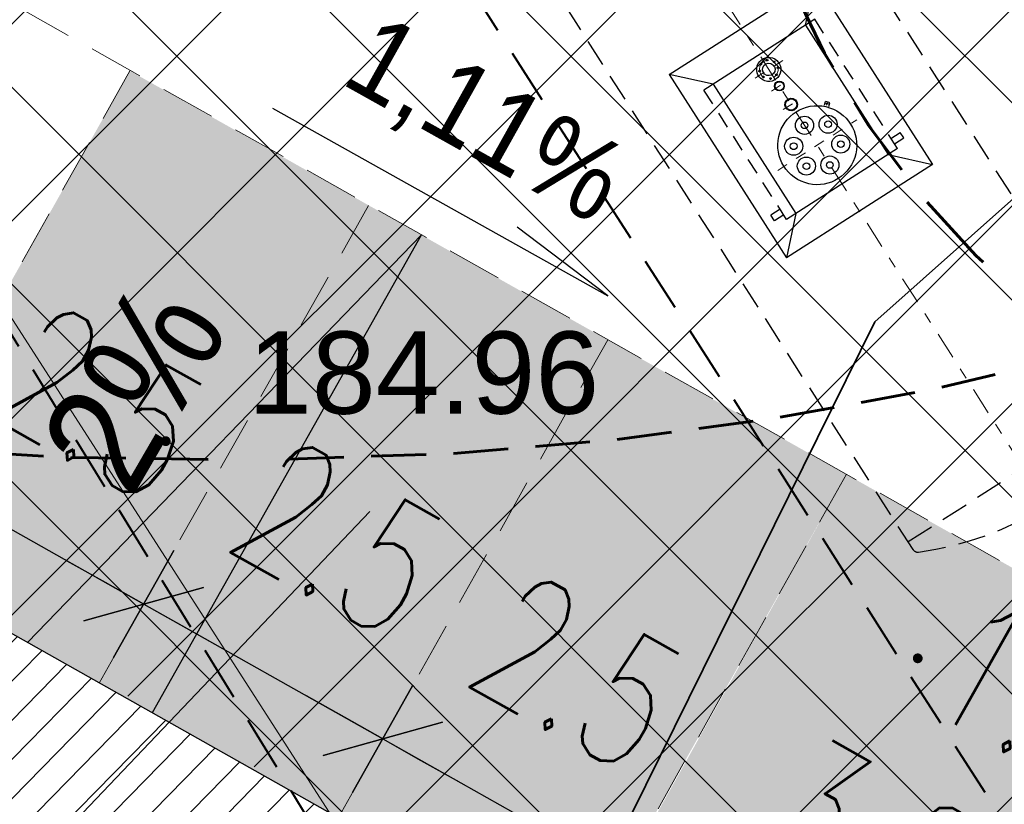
# Model space of a CAD drawing. Extents: x 8014 to 6635291, y -5609 to 5765892.
# Tile 38 of 158: x 6601155.09 to 6601164.07, y 5731774.55 to 5731781.7. Entities that reach past the tile are written whole.
import ezdxf
from ezdxf import colors
from ezdxf.entities.mleader import LeaderData, LeaderLine
from ezdxf.enums import TextEntityAlignment as Align
from ezdxf.math import Vec2, Vec3

# ---------------------------------------------------------------- set-up
doc = ezdxf.new("R2010")
doc.units = 0
doc.header["$PDSIZE"] = 0.75
for name, pattern in [('( Dashed )', [0.75, 0.5, -0.25]), ('DASHED', [0.75, 0.5, -0.25]), ('HIDDEN', [0.375, 0.25, -0.125]), ('OSIE', [1.04, 0.5, -0.25, 0.04, -0.25])]:
    doc.linetypes.add(name, pattern=pattern)
doc.layers.get('0').update_dxf_attribs({"linetype": 'CONTINUOUS'})
doc.layers.get('Defpoints').update_dxf_attribs({"linetype": 'CONTINUOUS'})
for name, color, linetype, lineweight in [('!m_spadki', 7, 'CONTINUOUS', 30), ('a_krawężnik', 7, 'CONTINUOUS', 30), ('a_parkingi', 7, 'CONTINUOUS', 5), ('D_WYMIARY', 7, 'CONTINUOUS', 15), ('GSPWPS', 7, 'CONTINUOUS', 13), ('GSPWPS_O', 7, 'CONTINUOUS', 13), ('OPIS', 7, 'CONTINUOUS', 0), ('T_OBRYS', 160, 'CONTINUOUS', 40), ('T_odn', 7, 'CONTINUOUS', 35), ('T_Osie', 7, 'OSIE', 9), ('T_str.ochr.8m', 40, 'HIDDEN', 60)]:
    doc.layers.add(name, color=color, linetype=linetype, lineweight=lineweight)
for name, color, linetype in [('300_ZBIORNIKI', 8, 'CONTINUOUS'), ('A-SZRAF- DROGI', 130, 'CONTINUOUS'), ('a_chodnik', 31, 'CONTINUOUS'), ('a_zieleń', 80, 'CONTINUOUS'), ('STREFY', 7, 'CONTINUOUS'), ('Wymiarowanie', 7, 'CONTINUOUS'), ('Zbiorniki', 8, 'CONTINUOUS')]:
    doc.layers.add(name, color=color, linetype=linetype)
doc.layers.add('AP_HATCH_DROGI', color=7, linetype='CONTINUOUS', lineweight=15, true_color=0x949494)
doc.layers.add('GULKPR', color=7, linetype='CONTINUOUS', lineweight=18, true_color=0x803300)
doc.styles.add('Arial', font='arial.ttf')
doc.styles.add('ROMANS', font='romans.shx', dxfattribs={"width": 0.7})
doc.dimstyles.new('DIM500', dxfattribs={"dimscale": 40, "dimtxt": 0.03, "dimasz": 0.01, "dimexe": 0, "dimexo": 0, "dimgap": 0.02, "dimtad": 1, "dimzin": 9, "dimdsep": 46, "dimtxsty": 'ROMANS', "dimblk": 'TICK1', "dimcen": 0, "dimse1": 1, "dimse2": 1, "dimclrd": 256, "dimclre": 7, "dimclrt": 6, "dimazin": 0, "dimtfac": 1, "dimtdec": 4, "dimtix": 1, "dimtmove": 2, "dimatfit": 3, "dimldrblk": 'TICK1', "dimfxl": 1, "dimtolj": 1, "dimtzin": 9, "dimarcsym": 0})
doc.dimstyles.new('wymiary 1000', dxfattribs={"dimtxt": 1.2, "dimasz": 0.5, "dimexe": 0.2, "dimexo": 0, "dimgap": 0.3, "dimtad": 1, "dimzin": 1, "dimtxsty": 'ROMANS', "dimblk": 'OBLIQUE', "dimcen": 1.5, "dimazin": 0, "dimtfac": 1, "dimtix": 1, "dimtmove": 0, "dimatfit": 3, "dimfxl": 1.25, "dimarcsym": 0})

# ---------------------------------------------------------------- blocks, each defined once
blk = doc.blocks.new('D_GSPWPS1')
blk.add_hatch(color=0).paths.add_polyline_path([(-0.045, 0), (-0.043467, -0.011647), (-0.038971, -0.0225), (-0.03182, -0.03182), (-0.0225, -0.038971), (-0.011647, -0.043467), (0, -0.045), (0.011647, -0.043467), (0.0225, -0.038971), (0.03182, -0.03182), (0.038971, -0.0225), (0.043467, -0.011647), (0.045, 0), (0.043467, 0.011647), (0.038971, 0.0225), (0.03182, 0.03182), (0.0225, 0.038971), (0.011647, 0.043467), (0, 0.045), (-0.011647, 0.043467), (-0.0225, 0.038971), (-0.03182, 0.03182), (-0.038971, 0.0225), (-0.043467, 0.011647)])
blk = doc.blocks.new('_Oblique')
at = {"color": 0, "linetype": 'ByBlock', "lineweight": -2}
blk.add_line((-0.5, -0.5), (0.5, 0.5), dxfattribs=at)
blk = doc.blocks.new('*D73')
at = {"layer": 'D_WYMIARY', "color": 0, "linetype": 'Continuous', "lineweight": -2}
for p in [(6601150.376611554, 5731783.315366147), (6601154.15575152, 5731781.181425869)]:
    blk.add_line(p, (6601151.247381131, 5731782.823674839), dxfattribs=at)
blk.add_arc((6601150.376611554, 5731783.315366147), 0.9999999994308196, 319.0698519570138, 330.6098762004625, dxfattribs=at)
at = {"layer": 'Defpoints', "color": 0}
for p in [(6601150.376611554, 5731783.315366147), (6601151.247381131, 5731782.823674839)]:
    blk.add_point(p, dxfattribs=at)
at = {"layer": 'D_WYMIARY', "color": 0, "linetype": 'Continuous', "lineweight": -2, "xscale": 0.5, "yscale": 0.5, "zscale": 0.5, "rotation": 150.5481928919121}
blk.add_blockref('_Oblique', (6601151.247381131, 5731782.823674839), dxfattribs=at)
at = {"layer": 'D_WYMIARY', "color": 0, "lineweight": 9, "insert": (6601153.736289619, 5731782.309664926), "char_height": 0.8, "attachment_point": 5, "rotation": 330.5481928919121, "style": 'ROMANS'}
blk.add_mtext('R1,00', dxfattribs=at)
blk = doc.blocks.new('TICK1')
at = {"color": 0}
for p, q in [((0, -1.4), (0, 1.4)), ((0, 1.110223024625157e-16), (-0.9999999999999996, 1.110223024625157e-16))]:
    blk.add_line(p, q, dxfattribs=at)
at = {"color": 2}
blk.add_line((-0.9999999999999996, -0.9999999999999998), (1, 1), dxfattribs=at)
blk = doc.blocks.new('*D211')
at = {"layer": 'Defpoints', "color": 0}
for p in [(6601154.038569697, 5731777.596466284), (6601156.215493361, 5731776.367237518), (6601156.219455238, 5731776.374271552)]:
    blk.add_point(p, dxfattribs=at)
at = {"layer": 'Wymiarowanie', "lineweight": -2}
for p, q in [((6601153.692691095, 5731777.797456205), (6601153.344171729, 5731777.993757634)), ((6601154.041210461, 5731777.601154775), (6601156.219455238, 5731776.374271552)), ((6601156.567974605, 5731776.177970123), (6601156.916493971, 5731775.981668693))]:
    blk.add_line(p, q, dxfattribs=at)
at = {"layer": 'Wymiarowanie', "lineweight": -2, "xscale": 0.4, "yscale": 0.4, "zscale": 0.4}
for p, rotation in [((6601154.041210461, 5731777.601154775), 330.6098761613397), ((6601156.219455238, 5731776.374271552), 150.6098761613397)]:
    blk.add_blockref('TICK1', p, dxfattribs=dict(at, rotation=rotation))
at = {"layer": 'Wymiarowanie', "color": 6, "insert": (6601155.817387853, 5731778.207530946), "char_height": 1.2, "attachment_point": 5, "rotation": 330.6098761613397, "style": 'ROMANS'}
blk.add_mtext('\\A1;2.5', dxfattribs=at)
blk = doc.blocks.new('*D212')
at = {"layer": 'Defpoints', "color": 0}
for p in [(6601156.215493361, 5731776.367237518), (6601158.398456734, 5731775.142708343), (6601158.400275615, 5731775.145937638)]:
    blk.add_point(p, dxfattribs=at)
at = {"layer": 'Wymiarowanie', "lineweight": -2}
for p, q in [((6601155.870935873, 5731776.570572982), (6601155.522416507, 5731776.766874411)), ((6601156.219455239, 5731776.374271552), (6601158.400275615, 5731775.145937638)), ((6601158.748794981, 5731774.949636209), (6601159.097314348, 5731774.753334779))]:
    blk.add_line(p, q, dxfattribs=at)
at = {"layer": 'Wymiarowanie', "lineweight": -2, "xscale": 0.4, "yscale": 0.4, "zscale": 0.4}
for p, rotation in [((6601156.219455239, 5731776.374271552), 330.6098761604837), ((6601158.400275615, 5731775.145937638), 150.6098761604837)]:
    blk.add_blockref('TICK1', p, dxfattribs=dict(at, rotation=rotation))
at = {"layer": 'Wymiarowanie', "color": 6, "insert": (6601157.99692043, 5731776.979922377), "char_height": 1.2, "attachment_point": 5, "rotation": 330.6098761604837, "style": 'ROMANS'}
blk.add_mtext('\\A1;2.5', dxfattribs=at)
blk = doc.blocks.new('*D213')
at = {"layer": 'Defpoints', "color": 0}
for p in [(6601158.398456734, 5731775.142708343), (6601160.576247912, 5731773.915017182), (6601160.578521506, 5731773.919053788)]:
    blk.add_point(p, dxfattribs=at)
at = {"layer": 'Wymiarowanie', "lineweight": -2}
for p, q in [((6601158.051756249, 5731775.342239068), (6601157.703236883, 5731775.538540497)), ((6601158.400275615, 5731775.145937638), (6601160.578521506, 5731773.919053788)), ((6601160.927040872, 5731773.722752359), (6601161.275560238, 5731773.526450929))]:
    blk.add_line(p, q, dxfattribs=at)
at = {"layer": 'Wymiarowanie', "lineweight": -2, "xscale": 0.4, "yscale": 0.4, "zscale": 0.4}
for p, rotation in [((6601158.400275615, 5731775.145937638), 330.6098761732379), ((6601160.578521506, 5731773.919053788), 150.6098761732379)]:
    blk.add_blockref('TICK1', p, dxfattribs=dict(at, rotation=rotation))
at = {"layer": 'Wymiarowanie', "color": 6, "insert": (6601160.176453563, 5731775.752313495), "char_height": 1.2, "attachment_point": 5, "rotation": 330.6098761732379, "style": 'ROMANS'}
blk.add_mtext('\\A1;2.5', dxfattribs=at)
blk = doc.blocks.new('*D214')
at = {"layer": 'Defpoints', "color": 0}
for p in [(6601160.576247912, 5731773.915017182), (6601163.824200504, 5731772.341562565), (6601163.717038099, 5731772.151303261)]:
    blk.add_point(p, dxfattribs=at)
at = {"layer": 'Wymiarowanie', "lineweight": -2}
blk.add_line((6601160.927040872, 5731773.722752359), (6601163.368518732, 5731772.34760469), dxfattribs=at)
at = {"layer": 'Wymiarowanie', "lineweight": -2, "xscale": 0.4, "yscale": 0.4, "zscale": 0.4}
for p, rotation in [((6601160.578521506, 5731773.919053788), 150.6098761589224), ((6601163.717038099, 5731772.151303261), 330.6098761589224)]:
    blk.add_blockref('TICK1', p, dxfattribs=dict(at, rotation=rotation))
at = {"layer": 'Wymiarowanie', "color": 6, "insert": (6601162.834834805, 5731774.254996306), "char_height": 1.2, "attachment_point": 5, "rotation": 330.60987615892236, "style": 'ROMANS'}
blk.add_mtext('\\A1;3.6', dxfattribs=at)
blk = doc.blocks.new('*D219')
at = {"layer": 'Defpoints', "color": 0}
for p in [(6601164.924174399, 5731774.294483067), (6601165.942234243, 5731773.655677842), (6601165.970104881, 5731773.705141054)]:
    blk.add_point(p, dxfattribs=at)
at = {"layer": 'Wymiarowanie', "lineweight": -2}
for p, q in [((6601164.54781688, 5731774.441378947), (6601164.199329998, 5731774.63773804)), ((6601164.896303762, 5731774.245019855), (6601165.942234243, 5731773.655677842)), ((6601166.290721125, 5731773.45931875), (6601166.639208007, 5731773.262959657))]:
    blk.add_line(p, q, dxfattribs=at)
at = {"layer": 'Wymiarowanie', "lineweight": -2, "xscale": 0.4, "yscale": 0.4, "zscale": 0.4}
for p, rotation in [((6601164.896303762, 5731774.245019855), 330.6003960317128), ((6601165.942234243, 5731773.655677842), 150.6003960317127)]:
    blk.add_blockref('TICK1', p, dxfattribs=dict(at, rotation=rotation))
at = {"layer": 'Wymiarowanie', "color": 6, "insert": (6601164.358003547, 5731775.549849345), "char_height": 1.2, "attachment_point": 5, "rotation": 330.6003960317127, "style": 'ROMANS'}
blk.add_mtext('\\A1;1.2', dxfattribs=at)
blk = doc.blocks.new('zzap')
at = {"layer": '300_ZBIORNIKI', "linetype": 'DASHED', "ltscale": 0.5}
for p, q in [((0.5179397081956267, 1.250365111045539, 2.814187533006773e-08), (12.68799910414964, 1.250365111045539, -1.661474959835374e-07)), ((0.6001334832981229, -1.250365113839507), (0.6001502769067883, 1.250365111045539)), ((0.5179229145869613, -1.250365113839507, 2.814187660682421e-08), (12.6879823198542, -1.250365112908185, -1.661475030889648e-07))]:
    blk.add_line(p, q, dxfattribs=at)
at = {"layer": '300_ZBIORNIKI', "linetype": 'Continuous', "extrusion": (1.169236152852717e-07, 6.444334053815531e-08, 0.9999999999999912)}
for p, q in [((5.365277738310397, 0.7901370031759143, 1.113542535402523e-07), (3.380942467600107, 0.790019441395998, 3.589838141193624e-07)), ((3.380998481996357, -0.790246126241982, 4.587697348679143e-07), (3.380942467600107, 0.790019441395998, 3.589838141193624e-07)), ((3.674979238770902, 0.4994343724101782, 3.40641708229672e-07), (3.380942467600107, 0.790019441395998, 3.589838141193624e-07)), ((5.075214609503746, 0.4995068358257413, 1.659039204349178e-07), (5.365277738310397, 0.7901370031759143, 1.113542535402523e-07)), ((5.365277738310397, 0.7901370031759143, 1.113542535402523e-07), (5.365333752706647, -0.7901285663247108, 2.111401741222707e-07)), ((5.075214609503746, 0.4995068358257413, 1.659039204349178e-07), (3.674971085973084, 0.4994424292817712, 3.406422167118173e-07)), ((5.075274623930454, -0.4995301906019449, 2.289850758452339e-07), (3.675039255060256, -0.4996257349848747, 4.037243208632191e-07)), ((5.075274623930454, -0.4995301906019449, 2.289850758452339e-07), (5.365333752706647, -0.7901285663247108, 2.111401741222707e-07)), ((5.365333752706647, -0.7901285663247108, 2.111401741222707e-07), (3.380998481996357, -0.790246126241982, 4.587697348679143e-07))]:
    blk.add_line(p, q, dxfattribs=at)
at = {"layer": '300_ZBIORNIKI', "linetype": 'DASHED', "ltscale": 0.4}
for p, q in [((3.725194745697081, 0.5999968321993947, 1.580082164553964e-07), (3.725195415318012, 0.6999968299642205, 1.580082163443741e-07)), ((3.725195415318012, 0.6999968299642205, 1.580082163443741e-07), (3.785195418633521, 0.6999964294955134, 1.580082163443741e-07)), ((3.785194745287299, 0.599996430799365, 1.580082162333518e-07), (3.785195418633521, 0.6999964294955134, 1.580082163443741e-07)), ((3.725186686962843, -0.6000031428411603, 1.580082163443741e-07), (3.725186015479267, -0.700003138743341, 1.580082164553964e-07)), ((3.785186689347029, -0.6000035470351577, 1.580082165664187e-07), (3.78518601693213, -0.7000035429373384, 1.58008216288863e-07)), ((3.725186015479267, -0.700003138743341, 1.580082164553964e-07), (3.78518601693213, -0.7000035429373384, 1.58008216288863e-07))]:
    blk.add_line(p, q, dxfattribs=at)
at = {"layer": '300_ZBIORNIKI', "linetype": 'Continuous'}
for p, q in [((3.675186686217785, -0.6000028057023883, 1.580082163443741e-07), (3.675194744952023, 0.5999971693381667, 1.580082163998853e-07)), ((5.075186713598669, -0.6000122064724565, 1.580082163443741e-07), (5.075194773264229, 0.599987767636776, 1.580082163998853e-07)), ((5.075186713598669, -0.6000122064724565, 1.580082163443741e-07), (5.075194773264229, 0.599987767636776, 1.580082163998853e-07)), ((4.387898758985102, -0.2744658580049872, 1.580082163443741e-07), (4.36557384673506, -0.2485418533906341, 1.580082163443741e-07)), ((4.357588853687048, -0.3005677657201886, 1.58008216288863e-07), (4.335263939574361, -0.2746437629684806, 1.580082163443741e-07)), ((4.364640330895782, -0.3010937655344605, 1.580082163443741e-07), (4.387372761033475, -0.2815173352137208, 1.58008216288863e-07))]:
    blk.add_line(p, q, dxfattribs=at)
at = {"layer": '300_ZBIORNIKI', "linetype": 'DASHED', "ltscale": 0.3}
for p, q in [((3.675194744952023, 0.5999971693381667, 1.580082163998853e-07), (5.075194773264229, 0.599987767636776, 1.580082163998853e-07)), ((3.675186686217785, -0.6000028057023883, 1.580082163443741e-07), (5.075186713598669, -0.6000122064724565, 1.580082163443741e-07))]:
    blk.add_line(p, q, dxfattribs=at)
at = {"layer": '300_ZBIORNIKI', "extrusion": (1.169236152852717e-07, 6.444334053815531e-08, 0.9999999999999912)}
blk.add_line((3.675039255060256, -0.4996257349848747, 4.037243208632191e-07), (3.380998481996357, -0.790246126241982, 4.587697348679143e-07), dxfattribs=at)
at = {"layer": '300_ZBIORNIKI', "linetype": 'Continuous', "extrusion": (1.169236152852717e-07, 6.444334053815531e-08, 0.9999999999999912)}
for centre, radius in [((3.987678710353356, 0.186221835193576, 0.0001535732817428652), 0.08251387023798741), ((3.987678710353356, 0.186221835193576, 0.0001535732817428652), 0.03050512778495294), ((4.202714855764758, 0.1862204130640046, 0.0001535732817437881), 0.08251387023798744), ((4.202714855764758, 0.1862204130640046, 0.0001535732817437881), 0.03050512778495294), ((3.880159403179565, -4.210519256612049e-06, 0.0001535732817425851), 0.08251387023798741), ((3.880504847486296, 0.0001162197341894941, 0.0001535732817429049), 0.03000504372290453), ((4.310231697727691, -7.057572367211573e-06, 0.0001535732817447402), 0.08251387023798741), ((4.310231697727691, -7.057572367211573e-06, 0.0001535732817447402), 0.03000504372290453), ((3.987676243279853, -0.1862316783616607, 0.0001535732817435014), 0.08251387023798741), ((3.987676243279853, -0.1862316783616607, 0.0001535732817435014), 0.03000504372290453), ((4.202712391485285, -0.186233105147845, 0.000153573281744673), 0.08251387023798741), ((4.202712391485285, -0.186233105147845, 0.000153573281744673), 0.03050512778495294)]:
    blk.add_circle(centre, radius, dxfattribs=at)
at = {"layer": '300_ZBIORNIKI', "linetype": 'Continuous'}
for radius in [0.04408513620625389, 0.0400000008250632]:
    blk.add_circle((4.735195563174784, 3.328174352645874e-05, 1.580082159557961e-07), radius, dxfattribs=at)
at = {"layer": '300_ZBIORNIKI', "linetype": 'DASHED', "ltscale": 0.5}
for centre, radius, start, end in [((3.072499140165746, -2.062227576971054e-05), 2.872357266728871, 154.8668584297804, 205.1323741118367), ((0.5176216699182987, 1.200764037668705), 0.04960210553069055, 89.63262647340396, 156.634464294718)]:
    blk.add_arc(centre, radius, start, end, dxfattribs=at)
at = {"layer": '300_ZBIORNIKI', "linetype": 'Continuous'}
for centre, major_axis, ratio, start_param, end_param in [((4.095195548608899, -5.638226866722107e-06, 1.580082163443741e-07), (0.2796926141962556, 0.2266540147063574), 0.999999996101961, 5.848639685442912, 12.1318249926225), ((4.915190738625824, -1.114606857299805e-05, 1.580082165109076e-07), (0.0854616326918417, 0.06925539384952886), 0.9999999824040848, 5.848639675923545, 12.13182498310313), ((4.535195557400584, -8.595176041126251e-06, 1.580082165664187e-07), (-0.03588688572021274, 0.04428466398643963), 0.9999999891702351, 4.277843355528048, 10.56102866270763), ((4.535195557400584, -8.595176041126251e-06, 1.580082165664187e-07), (-0.03273891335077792, 0.04040004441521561), 0.9999999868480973, 4.27784336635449, 10.56102867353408), ((4.836661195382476, 0.03251747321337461, 1.580082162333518e-07), (0.005826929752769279, 0.004721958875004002), 0.9999998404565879, 5.848639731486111, 12.1318250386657), ((4.836661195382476, 0.03251747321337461, 1.580082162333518e-07), (0.005826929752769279, 0.004721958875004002), 0.9999998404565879, 5.848639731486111, 12.1318250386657), ((4.836661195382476, 0.03251747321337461, 1.580082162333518e-07), (0.005826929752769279, 0.004721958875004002), 0.9999998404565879, 5.848639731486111, 12.1318250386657), ((4.915190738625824, -1.114606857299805e-05, 1.580082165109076e-07), (-0.03588688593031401, 0.04428466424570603), 0.99999999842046, 4.277843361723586, 10.56102866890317), ((4.882663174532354, 0.07851883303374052, 1.580082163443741e-07), (-0.004721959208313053, 0.005826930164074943), 0.9999997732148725, 4.277843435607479, 10.56102874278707), ((4.947719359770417, 0.07851839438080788, 1.580082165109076e-07), (0.005826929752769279, 0.004721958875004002), 0.9999998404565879, 5.848639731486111, 12.1318250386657), ((4.994618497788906, 0.03529041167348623, 1.580082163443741e-07), (0.005826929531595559, 0.004721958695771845), 0.9999999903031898, 5.848639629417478, 12.13182493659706), ((4.836660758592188, -0.032538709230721, 1.580082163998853e-07), (-0.0047219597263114, 0.00582693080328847), 0.9999997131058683, 4.277843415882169, 10.56102872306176), ((4.882662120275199, -0.0785406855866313, 1.580082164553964e-07), (-0.004721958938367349, 0.005826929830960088), 0.9999999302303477, 4.277843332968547, 10.56102864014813), ((4.882662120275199, -0.0785406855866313, 1.580082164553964e-07), (-0.004721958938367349, 0.005826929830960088), 0.9999999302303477, 4.277843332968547, 10.56102864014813), ((4.882662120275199, -0.0785406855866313, 1.580082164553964e-07), (-0.004721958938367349, 0.005826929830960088), 0.9999999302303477, 4.277843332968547, 10.56102864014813), ((4.882662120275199, -0.0785406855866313, 1.580082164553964e-07), (-0.004721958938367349, 0.005826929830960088), 0.9999999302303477, 4.277843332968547, 10.56102864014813), ((4.882662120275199, -0.0785406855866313, 1.580082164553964e-07), (-0.004721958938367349, 0.005826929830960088), 0.9999999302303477, 4.277843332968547, 10.56102864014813), ((4.94771830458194, -0.07854112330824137, 1.580082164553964e-07), (0.005826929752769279, 0.004721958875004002), 0.9999998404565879, 5.848639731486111, 12.1318250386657), ((4.996316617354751, -0.03121307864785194, 1.58008216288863e-07), (0.005826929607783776, 0.004721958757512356), 0.9999998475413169, 5.848639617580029, 12.13182492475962), ((4.361377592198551, -0.297305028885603, 1.580082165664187e-07), (-0.003147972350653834, 0.003884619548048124), 0.9999999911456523, 1.600707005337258, 3.171503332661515), ((4.365648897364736, -0.2804297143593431, 1.580082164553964e-07), (0.003884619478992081, 0.00314797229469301), 0.9999998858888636, 5.848639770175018, 12.13182507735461), ((4.384110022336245, -0.2777285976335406, 1.580082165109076e-07), (0.003884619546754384, 0.003147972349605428), 0.9999999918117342, 4.742299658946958, 6.313095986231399)]:
    blk.add_ellipse(centre, major_axis=major_axis, ratio=ratio, start_param=start_param, end_param=end_param, dxfattribs=at)
at = {"layer": 'T_Osie', "ltscale": 0.2}
blk.add_line((4.095198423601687, 0.4281324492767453, 1.580082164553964e-07), (4.095192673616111, -0.4281437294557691, 1.580082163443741e-07), dxfattribs=at)
at = {"layer": 'T_Osie', "ltscale": 0.11}
for p, q in [((4.915189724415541, -0.1511627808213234, 1.58008216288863e-07), (4.915191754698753, 0.1511404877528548, 1.580082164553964e-07)), ((4.535196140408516, 0.08680843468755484, 1.580082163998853e-07), (4.535194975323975, -0.08682562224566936, 1.580082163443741e-07)), ((4.735196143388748, 0.08680709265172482, 1.580082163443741e-07), (4.735194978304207, -0.08682696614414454, 1.580082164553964e-07))]:
    blk.add_line(p, q, dxfattribs=at)
at = {"layer": 'T_Osie', "ltscale": 0.5}
blk.add_line((9.313225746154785e-10, -9.313225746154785e-10), (13.25337682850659, 0, 1.65912964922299e-07), dxfattribs=at)
at = {"layer": 'T_Osie', "ltscale": 0.1}
for p, q in [((4.375437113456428, -0.2917959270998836, 0.0001531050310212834), (4.355860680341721, -0.2690634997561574, 0.0001531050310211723)), ((4.354282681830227, -0.2902179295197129, 0.0001531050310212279), (4.377015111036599, -0.2706414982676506, 0.0001531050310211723))]:
    blk.add_line(p, q, dxfattribs=at)
at = {"layer": 'T_Osie', "ltscale": 0.07}
blk.add_ellipse((4.915190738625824, -1.114606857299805e-05, 1.580082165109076e-07), major_axis=(0.06603853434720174, 0.05351553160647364), ratio=0.9999999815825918, start_param=5.84863968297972, end_param=12.13182499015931, dxfattribs=at)
blk = doc.blocks.new('_None')

msp = doc.modelspace()

# ---------------------------------------------------------------- hatches: boundary and pattern name
at = {"layer": 'A-SZRAF- DROGI', "linetype": 'ByBlock', "lineweight": 0}
h = msp.add_hatch(dxfattribs=at)
h.set_pattern_fill('ANSI37', color=253, scale=3, style=0)
h.set_pattern_definition([(45, (3365827.470421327, 2822255.75228963), (-0.2651650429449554, 0.2651650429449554), []), (135, (3365827.470421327, 2822255.75228963), (-0.2651650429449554, -0.2651650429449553), [])])
h.paths.add_polyline_path([(6601164.801, 5731825.446), (6601168.790559, 5731826.947746), (6601168.820585, 5731824.474329), (6601166.454, 5731823.503)])
edge = h.paths.add_edge_path()
edge.add_line((6601172.476, 5731825.895), (6601172.4105, 5731828.025676))
edge.add_line((6601172.4105, 5731828.025676), (6601173.992, 5731828.189))
edge.add_arc((6601186.03492027, 5732243.680015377), 415.665509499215, 268.3397586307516, 269.9116548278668)
edge.add_line((6601185.394, 5731828.015), (6601205.043, 5731828.193))
edge.add_line((6601205.043, 5731828.193), (6601225.2324, 5731828.343))
edge.add_line((6601225.2324, 5731828.343), (6601245.168, 5731828.586))
edge.add_line((6601245.168, 5731828.586), (6601245.54301782, 5731828.590239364))
edge.add_line((6601245.54301782, 5731828.590239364), (6601246.883624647, 5731826.593755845))
edge.add_line((6601246.883624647, 5731826.593755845), (6601221.789705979, 5731826.309230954))
edge.add_line((6601221.789705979, 5731826.309230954), (6601205.136, 5731826.031))
edge.add_line((6601205.136, 5731826.031), (6601185.273, 5731825.848))
edge.add_line((6601185.273, 5731825.848), (6601173.834, 5731826.053))
edge.add_line((6601173.834, 5731826.053), (6601172.476, 5731825.895))
edge = h.paths.add_edge_path()
edge.add_line((6601111.994, 5731733.86), (6601109.203, 5731750.836))
edge.add_line((6601109.203, 5731750.836), (6601106.88, 5731760.994))
edge.add_line((6601106.88, 5731760.994), (6601102.557, 5731779.174))
edge.add_line((6601102.557, 5731779.174), (6601096.809, 5731802.335))
edge.add_line((6601096.809, 5731802.335), (6601093.3935, 5731815.0755))
edge.add_arc((6601112.890643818, 5731821.406846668), 20.49937969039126, 186.6456011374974, 197.9902726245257, ccw=False)
edge.add_arc((6601104.100382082, 5731821.197027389), 11.77172068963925, 157.093056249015, 190.5856574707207, ccw=False)
edge.add_line((6601093.257, 5731825.779000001), (6601095.519, 5731824.743))
edge.add_line((6601095.519, 5731824.743), (6601101.325, 5731802.801))
edge.add_line((6601101.325, 5731802.801), (6601106.886, 5731780.522))
edge.add_line((6601106.886, 5731780.522), (6601111.376, 5731762.136))
edge.add_line((6601111.376, 5731762.136), (6601116.585, 5731733.745))
edge.add_line((6601116.585, 5731733.745), (6601117.929, 5731724.497))
edge.add_line((6601117.929, 5731724.497), (6601120.174581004, 5731712.998631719))
edge.add_line((6601120.174581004, 5731712.998631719), (6601122.073782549, 5731714.127215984))
edge.add_line((6601122.073782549, 5731714.127215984), (6601119.954, 5731724.963))
edge.add_line((6601119.954, 5731724.963), (6601118.634, 5731734.045))
edge.add_line((6601118.634, 5731734.045), (6601113.329, 5731762.836))
edge.add_line((6601113.329, 5731762.836), (6601108.915, 5731781.012))
edge.add_line((6601108.915, 5731781.012), (6601103.286, 5731803.464))
edge.add_line((6601103.286, 5731803.464), (6601098.333, 5731822.44))
edge.add_line((6601098.333, 5731822.44), (6601100.26, 5731826.8))
edge.add_line((6601100.26, 5731826.8), (6601104.18, 5731826.61))
edge.add_line((6601104.18, 5731826.61), (6601124.59, 5731825.705))
edge.add_arc((6601125.610328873, 5731847.683485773), 22.00215689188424, 254.8648362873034, 267.34201003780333, ccw=False)
edge.add_line((6601119.865631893, 5731826.444527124), (6601114.201632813, 5731827.976553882))
edge.add_arc((6601110.333611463, 5731814.50400797), 14.01681427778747, 73.98101766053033, 84.72925958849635)
edge.add_line((6601111.621225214, 5731828.46155551), (6601104.31, 5731828.801))
edge.add_line((6601104.31, 5731828.801), (6601098.736000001, 5731829.044))
edge.add_arc((6601099.467862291, 5731836.320540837), 7.313252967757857, 237.4214308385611, 264.25660123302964, ccw=False)
edge.add_line((6601095.530000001, 5731830.158), (6601092.874, 5731826.011))
edge.add_arc((6601101.918260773, 5731821.943692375), 9.916735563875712, 155.7860047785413, 175.0173574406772)
edge.add_arc((6601112.859662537, 5731821.4016454), 20.86790340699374, 176.1439813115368, 198.0522861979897)
edge.add_line((6601093.019, 5731814.935), (6601096.416, 5731802.213))
edge.add_line((6601096.416, 5731802.213), (6601102.139, 5731779.125))
edge.add_line((6601102.139, 5731779.125), (6601106.492, 5731760.912))
edge.add_line((6601106.492, 5731760.912), (6601108.825, 5731750.719))
edge.add_line((6601108.825, 5731750.719), (6601111.607, 5731733.785))
edge.add_line((6601111.607, 5731733.785), (6601115.11, 5731713.014))
edge.add_line((6601115.11, 5731713.014), (6601115.782940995, 5731710.388937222))
edge.add_line((6601115.782940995, 5731710.388937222), (6601116.122591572, 5731710.590771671))
edge.add_line((6601116.122591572, 5731710.590771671), (6601115.488, 5731713.094))
edge.add_line((6601115.488, 5731713.094), (6601113.741, 5731723.477))
edge.add_line((6601113.741, 5731723.477), (6601111.994, 5731733.86))
at = {"layer": 'a_chodnik', "lineweight": 13, "transparency": 33554687}
h = msp.add_hatch(dxfattribs=at)
h.set_pattern_fill('ANSI37-METRIC', color=256, scale=0.2000000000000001, angle=279.6960517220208)
h.set_pattern_definition([(324.6960517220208, (-0.005518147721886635, -0.001264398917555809), (0.3669753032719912, 0.5182220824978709), []), (54.6960517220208, (-0.005518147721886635, -0.001264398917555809), (-0.5182220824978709, 0.3669753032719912), [])])
h.paths.add_polyline_path([(6601165.257610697, 5731772.44917604), (6601167.790112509, 5731776.941865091), (6601166.473249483, 5731776.929671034), (6601165.271048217, 5731774.918617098), (6601165.270942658, 5731774.918676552), (6601164.525564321, 5731773.595313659)])
h.paths.add_polyline_path([(6601165.653716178, 5731774.008549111), (6601165.261731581, 5731774.229523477), (6601165.752838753, 5731775.100694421), (6601166.144823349, 5731774.879720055)], flags=16)
h.paths.add_polyline_path([(6601165.011830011, 5731773.940578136), (6601165.534499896, 5731773.645932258), (6601165.205478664, 5731773.062284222), (6601164.682808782, 5731773.3569301)], flags=16)
h.paths.add_polyline_path([(6601165.257610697, 5731772.44917604), (6601164.525564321, 5731773.595313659), (6601163.306929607, 5731771.431719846), (6601163.570811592, 5731771.28388085), (6601164.945880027, 5731771.895934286)])
h.paths.add_polyline_path([(6601150.862852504, 5731784.184833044), (6601149.890285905, 5731782.462271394), (6601150.48875026, 5731781.485310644), (6601151.242391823, 5731782.823348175, 0.4138754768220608)])
h.paths.add_polyline_path([(6601150.48875026, 5731781.485310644), (6601149.890285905, 5731782.462271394), (6601149.597615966, 5731781.943908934), (6601150.196447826, 5731780.966348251)])
h.paths.add_polyline_path([(6601150.196447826, 5731780.966348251), (6601149.597615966, 5731781.943908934), (6601149.304946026, 5731781.425546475), (6601149.904145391, 5731780.44738586)])
h.paths.add_polyline_path([(6601149.304946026, 5731781.425546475), (6601148.403820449, 5731779.829517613), (6601149.274457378, 5731779.337951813), (6601149.273273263, 5731779.333253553, 0.000268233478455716), (6601149.304466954, 5731779.325409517), (6601149.279975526, 5731779.339216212), (6601149.904145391, 5731780.44738586)])
at = {"layer": 'a_parkingi', "lineweight": -2}
for color, points in [(191, [(6601156.093703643, 5731781.236040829), (6601162.629471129, 5731777.557212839), (6601160.167541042, 5731773.190015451), (6601153.636785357, 5731776.883126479)]), (231, [(6601162.629471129, 5731777.55721284), (6601165.767135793, 5731775.7910973), (6601163.310577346, 5731771.429663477), (6601160.187923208, 5731773.190015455)])]:
    msp.add_hatch(color=color, dxfattribs=at).paths.add_polyline_path(points)
at = {"layer": 'a_zieleń', "transparency": 33554687}
h = msp.add_hatch(dxfattribs=at)
h.set_pattern_fill('ANSI31', color=256, scale=2, angle=0.5415578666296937)
h.set_pattern_definition([(45.5415578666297, (6600987.53512271, 5732094.771343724), (-0.1784396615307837, 0.1750979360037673), [])])
edge = h.paths.add_edge_path()
edge.add_line((6601184.522925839, 5731785.715408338), (6601184.766921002, 5731785.473322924))
edge.add_line((6601184.766921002, 5731785.473322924), (6601208.79, 5731802.27))
edge.add_line((6601208.79, 5731802.27), (6601211.05, 5731814.48))
edge.add_line((6601211.05, 5731814.48), (6601142.150843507, 5731813.822858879))
edge.add_arc((6601143.69840858, 5731819.101553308), 5.500870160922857, 253.6603434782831, 270.5475106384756)
edge.add_line((6601143.750973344, 5731813.6009343), (6601191.033618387, 5731814.053326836))
edge.add_arc((6601191.121506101, 5731812.113382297), 1.941934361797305, 359.83740764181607, 92.59396805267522, ccw=False)
edge.add_line((6601193.063432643, 5731812.107871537), (6601193.07399525, 5731811.003901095))
edge.add_line((6601193.07399525, 5731811.003901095), (6601197.383252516, 5731811.044963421))
edge.add_line((6601197.383252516, 5731811.044963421), (6601197.425292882, 5731806.620725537))
edge.add_line((6601197.425292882, 5731806.620725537), (6601199.73158594, 5731806.642472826))
edge.add_line((6601199.73158594, 5731806.642472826), (6601199.802988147, 5731799.171269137))
edge.add_line((6601199.802988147, 5731799.171269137), (6601197.516155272, 5731797.164784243))
edge.add_line((6601197.516155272, 5731797.164784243), (6601194.215775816, 5731797.133052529))
edge.add_line((6601194.215775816, 5731797.133052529), (6601194.250820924, 5731793.47024802))
edge.add_arc((6601191.537576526, 5731793.658273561), 2.719751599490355, 281.08944697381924, 356.0357887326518, ccw=False)
edge.add_line((6601192.060696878, 5731790.989304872), (6601185.152182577, 5731786.155675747))
edge.add_arc((71774552.68679601, -87417922.68084788), 113685689.9179969, 124.9790439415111, 124.9790443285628)
h.paths.add_polyline_path([(6601204.905956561, 5731809.178180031), (6601202.576515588, 5731808.578882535), (6601203.741236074, 5731808.878531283)], flags=16)
h = msp.add_hatch(dxfattribs=at)
h.set_pattern_fill('ANSI31', color=256, scale=2, angle=0.5415578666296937)
h.set_pattern_definition([(45.54817982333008, (6607983.673137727, 5729436.441197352), (-0.1784598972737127, 0.175077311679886), [])])
edge = h.paths.add_edge_path()
edge.add_line((6601132.28887818, 5731807.911557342), (6601127.080955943, 5731807.902463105))
edge.add_line((6601127.080955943, 5731807.902463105), (6601127.042433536, 5731806.545763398))
edge.add_line((6601127.042433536, 5731806.545763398), (6601125.024000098, 5731806.574521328))
edge.add_line((6601125.024000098, 5731806.574521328), (6601123.865375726, 5731808.178802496))
edge.add_line((6601123.865375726, 5731808.178802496), (6601123.892619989, 5731810.090996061))
edge.add_line((6601123.892619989, 5731810.090996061), (6601127.092295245, 5731810.045408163))
edge.add_line((6601127.092295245, 5731810.045408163), (6601127.07886047, 5731809.102461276))
edge.add_line((6601127.07886047, 5731809.102461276), (6601132.973334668, 5731809.112754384))
edge.add_arc((6601141.258670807, 5731812.627467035), 8.999999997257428, 180.5464351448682, 202.9870849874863, ccw=False)
edge.add_line((6601132.259080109, 5731812.541634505), (6601132.247761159, 5731813.728432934))
edge.add_line((6601132.247761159, 5731813.728432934), (6601119.83, 5731813.61))
edge.add_line((6601119.83, 5731813.61), (6601154.4, 5731764.22))
edge.add_line((6601154.4, 5731764.22), (6601170.421137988, 5731775.462184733))
edge.add_line((6601170.421137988, 5731775.462184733), (6601167.795630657, 5731776.94312949))
edge.add_line((6601167.795630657, 5731776.94312949), (6601164.951398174, 5731771.897198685))
edge.add_line((6601164.951398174, 5731771.897198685), (6601163.57632974, 5731771.285145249))
edge.add_line((6601163.57632974, 5731771.285145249), (6601148.409338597, 5731779.830782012))
edge.add_line((6601148.409338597, 5731779.830782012), (6601150.867544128, 5731784.186563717))
edge.add_arc((6601153.830783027, 5731789.327859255), 5.934113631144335, 214.9282003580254, 240.0425568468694, ccw=False)
edge.add_line((6601148.96558026, 5731785.930285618), (6601146.46801821, 5731789.497160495))
edge.add_line((6601146.46801821, 5731789.497160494), (6601142.298628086, 5731786.729162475))
edge.add_line((6601142.298628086, 5731786.729162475), (6601135.134562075, 5731796.97315696))
edge.add_line((6601135.134562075, 5731796.97315696), (6601132.678694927, 5731795.250945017))
edge.add_line((6601132.678694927, 5731795.250945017), (6601128.604672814, 5731801.064981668))
edge.add_line((6601128.604672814, 5731801.064981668), (6601130.241763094, 5731802.2116806))
edge.add_line((6601130.241763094, 5731802.2116806), (6601128.230332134, 5731805.075452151))
edge.add_line((6601128.230332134, 5731805.075452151), (6601132.288878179, 5731807.911557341))
h.paths.add_polyline_path([(6601124.087608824, 5731807.273295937), (6601122.407785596, 5731810.036661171), (6601124.012220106, 5731807.36403475), (6601124.444687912, 5731807.376661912)])
at = {"layer": 'AP_HATCH_DROGI', "transparency": 33554687}
h = msp.add_hatch(dxfattribs=at)
h.set_pattern_fill('ANSI37', color=8, scale=0.4, style=0)
h.set_pattern_definition([(45, (-235.1363771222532, -0.007408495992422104), (-0.8980256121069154, 0.8980256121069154), []), (135, (-235.1363771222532, -0.007408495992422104), (-0.8980256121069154, -0.8980256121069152), [])])
h.paths.add_polyline_path([(6601193.249542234, 5731793.599106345), (6601193.023173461, 5731793.157140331), (6601192.537164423, 5731792.545996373), (6601191.365211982, 5731791.715704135), (6601183.212684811, 5731786.011685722), (6601182.497746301, 5731785.59703122), (6601181.617589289, 5731785.472365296), (6601180.787473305, 5731785.553877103), (6601179.223053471, 5731786.31994221), (6601177.752199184, 5731787.151714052), (6601177.339079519, 5731787.292707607), (6601176.353805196, 5731787.380852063), (6601169.258341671, 5731787.337031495), (6601168.753547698, 5731787.164823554), (6601168.391850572, 5731786.815376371), (6601168.269527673, 5731786.161551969), (6601168.290580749, 5731783.987948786), (6601168.488974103, 5731783.423273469), (6601168.945697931, 5731783.165323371), (6601175.69063093, 5731779.256652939), (6601170.30296666, 5731775.521471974), (6601167.794910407, 5731776.936167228), (6601167.128955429, 5731777.163692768), (6601166.526245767, 5731776.961653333), (6601165.767206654, 5731775.783688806), (6601163.33174438, 5731771.472463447), (6601149.285564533, 5731779.333072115), (6601151.242391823, 5731782.823348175, 0.4126509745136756), (6601150.866490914, 5731784.182768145, -0.1085287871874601), (6601148.96558026, 5731785.930285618), (6601146.409825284, 5731789.580268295, 0.3525795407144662), (6601145.069900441, 5731789.886280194), (6601141.732827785, 5731787.547236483), (6601129.630619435, 5731804.831204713), (6601132.978262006, 5731807.182528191, 0.4134176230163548), (6601133.224768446, 5731808.57313886, -0.1152150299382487), (6601132.259080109, 5731812.541634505), (6601132.249191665, 5731813.578443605), (6601191.12157696, 5731814.047908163), (6601191.993802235, 5731813.804172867), (6601192.465289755, 5731813.507952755), (6601192.845826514, 5731812.99932286), (6601193.051446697, 5731812.404393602), (6601193.047141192, 5731810.787722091), (6601189.71617973, 5731810.759041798), (6601189.71617973, 5731810.476779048), (6601189.478657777, 5731810.589941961), (6601189.137921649, 5731810.649778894), (6601188.638827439, 5731810.516336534), (6601188.455564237, 5731810.361099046), (6601188.183916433, 5731809.949719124), (6601188.300918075, 5731797.719288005), (6601188.593649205, 5731797.284428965), (6601189.24852946, 5731797.040421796), (6601189.730764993, 5731797.164266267), (6601189.9472133, 5731797.324671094), (6601190.197602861, 5731797.731115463, -0.05991203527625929), (6601190.100695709, 5731797.525527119), (6601190.166834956, 5731797.525527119), (6601193.211719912, 5731797.5521764), (6601193.249542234, 5731793.599106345)], is_closed=False)
h.paths.add_polyline_path([(6601150.891862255, 5731811.46124344), (6601160.891791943, 5731811.516907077), (6601161.10822189, 5731789.159091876), (6601151.108690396, 5731789.062293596)], flags=16)
h.paths.add_polyline_path([(6601183.692642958, 5731809.969609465), (6601184.392950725, 5731809.683450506), (6601184.692597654, 5731808.979128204), (6601184.811738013, 5731796.463292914), (6601184.682850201, 5731795.960525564), (6601184.52561327, 5731795.751385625), (6601184.137843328, 5731795.50636878), (6601183.821335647, 5731795.45177002), (6601168.207583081, 5731795.409667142), (6601167.268951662, 5731795.745236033), (6601166.254055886, 5731796.470527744), (6601165.426889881, 5731797.629044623), (6601165.163207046, 5731798.3539978), (6601165.033918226, 5731799.292866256), (6601165.009865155, 5731801.818820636), (6601164.931315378, 5731807.967476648), (6601165.324893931, 5731808.648588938), (6601165.820058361, 5731809.170203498), (6601166.435272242, 5731809.557882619), (6601167.143473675, 5731809.853225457)], flags=16)

# ---------------------------------------------------------------- linework, layer by layer
at = {"layer": '!m_spadki', "linetype": 'Continuous'}
for points in [[(6601157.394138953, 5731780.89648828), (6601160.454400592, 5731779.184997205), (6601159.624533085, 5731779.810359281)], [(6601157.394138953, 5731780.89648828), (6601160.454400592, 5731779.184997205), (6601159.624533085, 5731779.810359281)], [(6601157.394138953, 5731780.89648828), (6601160.454400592, 5731779.184997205), (6601159.624533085, 5731779.810359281)], [(6601156.29897071, 5731775.38673243), (6601158.753784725, 5731779.742635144), (6601155.161016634, 5731776.028237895)], [(6601156.29897071, 5731775.38673243), (6601158.753784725, 5731779.742635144), (6601155.161016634, 5731776.028237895)], [(6601156.29897071, 5731775.38673243), (6601158.753784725, 5731779.742635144), (6601155.161016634, 5731776.028237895)]]:
    msp.add_lwpolyline(points, dxfattribs=at)
at = {"layer": 'a_krawężnik'}
msp.add_lwpolyline([(6601150.866490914, 5731784.182768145, -0.412650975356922), (6601151.242391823, 5731782.823348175), (6601149.279975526, 5731779.339216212), (6601163.306929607, 5731771.431719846)], format="xyb", dxfattribs=at)
at = {"layer": 'a_parkingi', "linetype": 'DASHED', "elevation": 10.08, "flags": 128}
msp.add_lwpolyline([(6601165.276566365, 5731774.919881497), (6601165.768177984, 5731775.790509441), (6601151.739391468, 5731783.694760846), (6601151.247487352, 5731782.82361486)], dxfattribs=at)
at = {"layer": 'a_parkingi', "linetype": 'DASHED', "elevation": 10.08}
for points in [[(6601153.635981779, 5731776.883496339), (6601156.094517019, 5731781.237481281)], [(6601155.812905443, 5731775.654267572), (6601158.271440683, 5731780.008252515)]]:
    msp.add_lwpolyline(points, dxfattribs=at)
at = {"layer": 'a_parkingi', "linetype": 'HIDDEN', "ltscale": 2, "elevation": 10.08}
for points in [[(6601157.996521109, 5731774.429718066), (6601160.452733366, 5731778.786772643)], [(6601160.174312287, 5731773.202026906), (6601162.630524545, 5731777.559081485)]]:
    msp.add_lwpolyline(points, dxfattribs=at)
at = {"layer": 'GULKPR', "color": 8, "linetype": 'Continuous', "lineweight": 18, "elevation": 10.14}
msp.add_lwpolyline([(6601150.31711853, 5731786.28855971), (6601171.94706374, 5731752.64890739)], dxfattribs=at)
at = {"layer": 'STREFY', "color": 1, "linetype": '( Dashed )', "lineweight": 40, "elevation": 10.08}
msp.add_lwpolyline([(6601163.707722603, 5731764.657453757), (6601131.397746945, 5731817.326508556)], dxfattribs=at)
at = {"layer": 'T_OBRYS', "color": 1, "linetype": '( Dashed )', "lineweight": 40}
msp.add_lwpolyline([(6601133.316387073, 5731823.500644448), (6601154.732051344, 5731788.979657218), (6601170.520479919, 5731764.294928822)], dxfattribs=at)
msp.add_lwpolyline([(6601133.316387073, 5731823.500644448), (6601154.732051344, 5731788.979657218), (6601170.520479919, 5731764.294928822)], dxfattribs=at)
at = {"layer": 'T_odn', "ltscale": 0.5, "elevation": -10.13999999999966, "flags": 128}
msp.add_lwpolyline([(6601146.791014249, 5731749.993244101), (6601149.304141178, 5731751.479875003), (6601162.888048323, 5731778.948832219), (6601165.507027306, 5731781.277033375)], dxfattribs=at)
at = {"layer": 'T_str.ochr.8m', "color": 40, "ltscale": 3, "elevation": 2.394665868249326e-10}
msp.add_lwpolyline([(6601171.225223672, 5731777.209901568), (6601169.465273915, 5731777.209892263, -0.4141853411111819), (6601161.465274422, 5731785.210215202), (6601161.465274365, 5731786.400215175, -0.4142134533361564), (6601169.465273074, 5731794.400212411), (6601171.225272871, 5731794.400209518, -0.4142132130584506), (6601179.225272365, 5731786.400216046), (6601179.225272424, 5731785.21021607, -0.4141874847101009), (6601171.225223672, 5731777.209901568, 0.6249487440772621)], format="xyb", dxfattribs=at)
at = {"layer": 'T_str.ochr.8m', "color": 202, "ltscale": 2}
for centre, start, end in [((6601157.260715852, 5731807.695597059, 1.031868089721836e-08), 270.5435333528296, 0.5435337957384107), ((6601156.640743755, 5731807.689715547, 1.031868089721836e-08), 180.5435335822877, 270.5435340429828)]:
    msp.add_arc(centre, 30, start, end, dxfattribs=at)
at = {"layer": 'T_str.ochr.8m', "color": 3, "ltscale": 2}
msp.add_arc((6601150.287880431, 5731783.710047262, 6.497519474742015e-06), 5, 236.687302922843, 60.12614789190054, dxfattribs=at)

# ---------------------------------------------------------------- block references
at = {"layer": 'GSPWPS', "color": 8, "linetype": 'Continuous', "lineweight": 13}
for p in [(6601156.42, 5731777.86, 10.08), (6601163.28, 5731775.88, 10.08)]:
    msp.add_blockref('D_GSPWPS1', p, dxfattribs=at)
at = {"layer": 'Zbiorniki', "rotation": 122.607999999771}
msp.add_blockref('zzap', (6601164.56985884, 5731777.108908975), dxfattribs=at)

# ---------------------------------------------------------------- texts
at = {"layer": '!m_spadki', "linetype": 'Continuous', "style": 'Arial'}
for s, height, rotation, width, p in [('1,11%%%', 0.7500000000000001, 330.7833302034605, 0.8999999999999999, (6601159.168326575, 5731780.477132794)), ('1,11%%%', 0.7500000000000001, 330.7833302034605, 0.8999999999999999, (6601159.168326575, 5731780.477132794)), ('1,11%%%', 0.7500000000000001, 330.7833302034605, 0.8999999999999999, (6601159.168326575, 5731780.477132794)), ('2%%%', 0.9999999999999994, 59.86193171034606, 0.9000000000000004, (6601156.558940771, 5731778.110061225)), ('2%%%', 0.9999999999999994, 59.86193171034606, 0.9000000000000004, (6601156.558940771, 5731778.110061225)), ('2%%%', 0.9999999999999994, 59.86193171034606, 0.9000000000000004, (6601156.558940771, 5731778.110061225))]:
    msp.add_text(s, height=height, rotation=rotation, dxfattribs=dict(at, width=width)).set_placement(p, align=Align.CENTER)
at = {"layer": 'GSPWPS_O', "color": 8, "linetype": 'Continuous', "lineweight": 0, "style": 'Arial'}
msp.add_text('184.96', height=0.75, dxfattribs=at).set_placement((6601157.17, 5731778.11, 10.8))

# ---------------------------------------------------------------- dimensions: what is measured, and where the dimension line sits
at = {"layer": 'D_WYMIARY', "linetype": 'Continuous', "lineweight": 9}
dim = msp.add_radius_dim(center=(6601150.376611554, 5731783.315366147, 10.08), mpoint=(6601151.247381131, 5731782.823674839, 10.08), dimstyle='wymiary 1000', override={"dimscale": 1, "dimtxt": 0.8, "dimzin": 0, "dimtxsty": 'ROMANS'}, dxfattribs=at)
dim.commit()
dim.dimension.update_dxf_attribs({"geometry": '*D73', "text_midpoint": (6601153.736289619, 5731782.309664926)})
at = {"layer": 'Wymiarowanie'}
for base, p1, p2, picture, middle in [((6601156.219455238, 5731776.374271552), (6601154.038569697, 5731777.596466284, 10.08), (6601156.215493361, 5731776.367237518, 10.08), '*D211', (6601155.817387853, 5731778.207530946)), ((6601158.400275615, 5731775.145937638), (6601156.215493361, 5731776.367237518, 10.08), (6601158.398456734, 5731775.142708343, 10.08), '*D212', (6601157.99692043, 5731776.979922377)), ((6601160.578521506, 5731773.919053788), (6601158.398456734, 5731775.142708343, 10.08), (6601160.576247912, 5731773.915017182, 10.08), '*D213', (6601160.176453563, 5731775.752313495)), ((6601163.717038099, 5731772.151303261), (6601160.576247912, 5731773.915017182, 10.08), (6601163.824200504, 5731772.341562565), '*D214', (6601162.834834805, 5731774.254996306))]:
    dim = msp.add_linear_dim(base=base, p1=p1, p2=p2, angle=330.6098761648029, dimstyle='DIM500', dxfattribs=at)
    dim.commit()
    dim.dimension.update_dxf_attribs({"geometry": picture, "text_midpoint": middle})
dim = msp.add_linear_dim(base=(6601165.942234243, 5731773.655677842), p1=(6601164.924174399, 5731774.294483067), p2=(6601165.970104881, 5731773.705141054), angle=330.6003960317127, dimstyle='DIM500', dxfattribs=at)
dim.commit()
dim.dimension.update_dxf_attribs({"geometry": '*D219', "text_midpoint": (6601164.358003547, 5731775.549849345), "dimtype": 161})

# ---------------------------------------------------------------- leaders
at = {"layer": 'OPIS', "linetype": 'Continuous'}
ml = msp.add_multileader_mtext('Standard', dxfattribs=at)
ml.set_content('Miejsca parkingowe', style='Arial')
ml.set_leader_properties()
ml.set_arrow_properties(name='NONE')
ml.build(insert=Vec2(0, 0))
ml.multileader.update_dxf_attribs({"text_left_attachment_type": 6, "text_right_attachment_type": 6, "dogleg_length": 1, "arrow_head_size": 1.25})
ctx = ml.context
ctx.base_point, ctx.char_height, ctx.arrow_head_size, ctx.landing_gap_size, ctx.plane_origin = Vec3(6601133.070502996, 5731762.39916724, 10.1), 0.75, 1.25, 0.5, Vec3(6601158.31425213, 5731778.727639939, 10.1)
ctx.left_attachment, ctx.right_attachment = 6, 6
notes = []
notes.append((ctx, [(0, (1, 1, 0), (6601144.150312, 5731762.39916724, 10.1), (-1, 0), 1, [(0, [(6601158.282735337, 5731777.219605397, 10.1)], 0, [])])]))
ctx.mtext.insert, ctx.mtext.flow_direction = Vec3(6601133.570502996, 5731763.29916724, 10.1), 5
for ctx, leaders in notes:
    for number, flags, end, landing, length, lines in leaders:
        leader = LeaderData()
        leader.index, (leader.has_last_leader_line, leader.has_dogleg_vector, leader.attachment_direction) = number, flags
        leader.last_leader_point, leader.dogleg_vector, leader.dogleg_length = Vec3(end), Vec3(landing), length
        for number, points, colour, breaks in lines:
            line = LeaderLine()
            line.index, line.vertices, line.color, line.breaks = number, Vec3.list(points), colors.encode_raw_color(colour), breaks
            leader.lines.append(line)
        ctx.leaders.append(leader)

doc.saveas('drawing.dxf')
